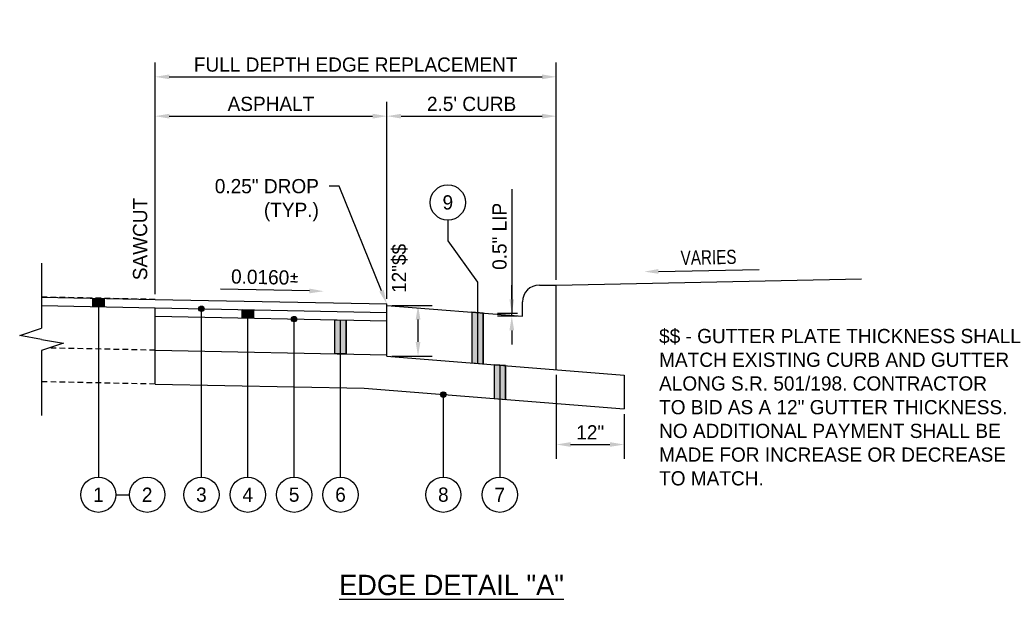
# Model space of a CAD drawing. Header units: feet. Extents: x -305 to -35, y 119 to 303.
# Tile 7 of 12: x -99 to -70, y 119 to 136. Entities that reach past the tile are written whole.
import ezdxf
from ezdxf import colors
from ezdxf.entities.mleader import LeaderData, LeaderLine
from ezdxf.math import Vec2, Vec3

# ---------------------------------------------------------------- set-up
doc = ezdxf.new("R2010")
doc.units = ezdxf.units.FT
doc.header["$MEASUREMENT"] = 0
doc.linetypes.add('OhDOT_USTN3', pattern=[0.22, 0.165, -0.055])
doc.layers.add('PV_X_EOP', color=27, linetype='OhDOT_USTN3')
doc.layers.add('RD_P_Text', color=1, linetype='Continuous')
doc.styles.add('Slanted-Normal', font='font31.shx', dxfattribs={"height": 0.1})
doc.styles.get("Standard").update_dxf_attribs({"font": 'font31.shx'})
doc.dimstyles.new('COEC', dxfattribs={"dimscale": 13.9, "dimtxt": 0.18, "dimasz": 0.18, "dimexe": 0.18, "dimexo": 0.0625, "dimgap": 0.09, "dimtad": 1, "dimzin": 0, "dimdsep": 46, "dimtxsty": 'Standard', "dimcen": 0.09, "dimclrd": 256, "dimclre": 256, "dimclrt": 256, "dimaunit": 1, "dimadec": 4, "dimazin": 0, "dimtfac": 1, "dimtofl": 0, "dimtmove": 0, "dimatfit": 3, "dimfxl": 1, "dimtolj": 1, "dimtzin": 0, "dimlwd": -1, "dimlwe": -1, "dimarcsym": 0})

# ---------------------------------------------------------------- blocks, each defined once
blk = doc.blocks.new('*D1151')
at = {"layer": 'Defpoints', "color": 0, "transparency": 16777216}
for p in [(-82.838, 134.382), (-82.838, 128.235), (-94.678, 127.811)]:
    blk.add_point(p, dxfattribs=at)
at = {"layer": 'RD_P_Text', "transparency": 16777216}
for p, q in [((-94.678, 127.961), (-94.678, 134.802)), ((-82.838, 128.385), (-82.838, 134.802)), ((-94.258, 134.382), (-83.258, 134.382))]:
    blk.add_line(p, q, dxfattribs=at)
for points in [[(-94.258, 134.452), (-94.258, 134.312), (-94.678, 134.382)], [(-83.258, 134.452), (-83.258, 134.312), (-82.838, 134.382)]]:
    blk.add_solid(points, dxfattribs=at)
at = {"layer": 'RD_P_Text', "transparency": 16777216, "insert": (-88.758, 134.742), "char_height": 0.42, "attachment_point": 5}
blk.add_mtext('\\A1;FULL DEPTH EDGE REPLACEMENT', dxfattribs=at)
blk = doc.blocks.new('*D1152')
at = {"layer": 'Defpoints', "color": 0, "transparency": 16777216}
for p in [(-87.838, 133.221), (-94.678, 127.811), (-87.838, 127.675)]:
    blk.add_point(p, dxfattribs=at)
at = {"layer": 'RD_P_Text', "transparency": 16777216}
for p, q in [((-94.678, 127.961), (-94.678, 133.641)), ((-87.838, 127.825), (-87.838, 133.641)), ((-94.258, 133.221), (-88.258, 133.221))]:
    blk.add_line(p, q, dxfattribs=at)
for points in [[(-94.258, 133.291), (-94.258, 133.151), (-94.678, 133.221)], [(-88.258, 133.291), (-88.258, 133.151), (-87.838, 133.221)]]:
    blk.add_solid(points, dxfattribs=at)
at = {"layer": 'RD_P_Text', "transparency": 16777216, "insert": (-91.258, 133.581), "char_height": 0.42, "attachment_point": 5}
blk.add_mtext('\\A1;ASPHALT', dxfattribs=at)
blk = doc.blocks.new('*D1153')
at = {"layer": 'Defpoints', "color": 0, "transparency": 16777216}
for p in [(-82.838, 133.221), (-82.838, 128.235), (-87.838, 127.675)]:
    blk.add_point(p, dxfattribs=at)
at = {"layer": 'RD_P_Text', "transparency": 16777216}
for p, q in [((-87.838, 127.825), (-87.838, 133.641)), ((-82.838, 128.385), (-82.838, 133.641)), ((-87.418, 133.221), (-83.258, 133.221))]:
    blk.add_line(p, q, dxfattribs=at)
for points in [[(-87.418, 133.291), (-87.418, 133.151), (-87.838, 133.221)], [(-83.258, 133.291), (-83.258, 133.151), (-82.838, 133.221)]]:
    blk.add_solid(points, dxfattribs=at)
at = {"layer": 'RD_P_Text', "transparency": 16777216, "insert": (-85.338, 133.581), "char_height": 0.42, "attachment_point": 5}
blk.add_mtext("\\A1;2.5' CURB", dxfattribs=at)
blk = doc.blocks.new('*D1154')
at = {"layer": 'Defpoints', "color": 0, "transparency": 16777216}
for p in [(-87.838, 127.635), (-86.918, 127.635), (-87.838, 126.135)]:
    blk.add_point(p, dxfattribs=at)
at = {"layer": 'RD_P_Text', "transparency": 16777216}
for p, q in [((-87.688, 127.635), (-86.498, 127.635)), ((-86.918, 126.555), (-86.918, 127.215)), ((-87.688, 126.135), (-86.498, 126.135))]:
    blk.add_line(p, q, dxfattribs=at)
for points in [[(-86.988, 127.215), (-86.848, 127.215), (-86.918, 127.635)], [(-86.988, 126.555), (-86.848, 126.555), (-86.918, 126.135)]]:
    blk.add_solid(points, dxfattribs=at)
at = {"layer": 'RD_P_Text', "transparency": 16777216, "insert": (-87.459, 128.726), "char_height": 0.42, "attachment_point": 5, "rotation": 90}
blk.add_mtext('\\A1;12"$$', dxfattribs=at)
blk = doc.blocks.new('*D1155')
at = {"layer": 'Defpoints', "color": 0, "transparency": 16777216}
for p in [(-82.838, 125.735), (-80.838, 124.575), (-80.838, 123.526)]:
    blk.add_point(p, dxfattribs=at)
at = {"layer": 'RD_P_Text', "transparency": 16777216}
for p, q in [((-82.838, 125.585), (-82.838, 123.106)), ((-80.838, 124.425), (-80.838, 123.106)), ((-82.418, 123.526), (-81.258, 123.526))]:
    blk.add_line(p, q, dxfattribs=at)
for points in [[(-82.418, 123.596), (-82.418, 123.456), (-82.838, 123.526)], [(-81.258, 123.596), (-81.258, 123.456), (-80.838, 123.526)]]:
    blk.add_solid(points, dxfattribs=at)
at = {"layer": 'RD_P_Text', "transparency": 16777216, "insert": (-81.838, 123.886), "char_height": 0.42, "attachment_point": 5}
blk.add_mtext('\\A1;12"', dxfattribs=at)
blk = doc.blocks.new('*D1174')
at = {"layer": 'Defpoints', "color": 0, "transparency": 16777216}
for p in [(-84.152, 127.395), (-83.838, 127.395), (-83.838, 127.315)]:
    blk.add_point(p, dxfattribs=at)
at = {"layer": 'RD_P_Text', "transparency": 16777216}
for p, q in [((-84.152, 131.07), (-84.152, 127.395)), ((-84.152, 127.815), (-84.152, 128.235)), ((-83.988, 127.395), (-84.572, 127.395)), ((-83.988, 127.315), (-84.572, 127.315)), ((-84.152, 127.315), (-84.152, 127.395)), ((-84.152, 126.895), (-84.152, 126.475))]:
    blk.add_line(p, q, dxfattribs=at)
for points in [[(-84.222, 127.815), (-84.082, 127.815), (-84.152, 127.395)], [(-84.222, 126.895), (-84.082, 126.895), (-84.152, 127.315)]]:
    blk.add_solid(points, dxfattribs=at)
at = {"layer": 'RD_P_Text', "transparency": 16777216, "insert": (-84.512, 129.672), "char_height": 0.42, "attachment_point": 5, "rotation": 90}
blk.add_mtext('\\A1;0.5" LIP', dxfattribs=at)

msp = doc.modelspace()

# ---------------------------------------------------------------- hatches: boundary and pattern name
at = {"layer": 'RD_P_Text'}
h = msp.add_hatch(color=256, dxfattribs=at)
h.dxf.hatch_style = 1
h.paths.add_polyline_path([(-96.518, 127.848), (-96.184, 127.842), (-96.184, 127.592), (-96.518, 127.598)])
h = msp.add_hatch(color=256, dxfattribs=at)
h.dxf.hatch_style = 1
edge = h.paths.add_edge_path()
edge.add_arc((-93.31, 127.534), 0.08, 0, 360)
h = msp.add_hatch(color=256, dxfattribs=at)
h.dxf.hatch_style = 1
h.paths.add_polyline_path([(-92.108, 127.51), (-91.775, 127.503), (-91.775, 127.253), (-92.108, 127.26)])
h = msp.add_hatch(color=256, dxfattribs=at)
h.dxf.hatch_style = 1
edge = h.paths.add_edge_path()
edge.add_arc((-90.574, 127.229), 0.08, 0, 360)
h = msp.add_hatch(color=256, dxfattribs=at)
h.dxf.hatch_style = 1
h.paths.add_polyline_path([(-85.001, 127.408), (-85.335, 127.434), (-85.335, 125.934), (-85.001, 125.908)])
h = msp.add_hatch(color=256, dxfattribs=at)
h.dxf.hatch_style = 1
h.paths.add_polyline_path([(-89.372, 127.205), (-89.039, 127.199), (-89.039, 126.199), (-89.372, 126.205)])
h = msp.add_hatch(color=256, dxfattribs=at)
h.dxf.hatch_style = 1
h.paths.add_polyline_path([(-84.339, 124.855), (-84.339, 125.855), (-84.672, 125.881), (-84.672, 124.881)])
h = msp.add_hatch(color=256, dxfattribs=at)
h.dxf.hatch_style = 1
edge = h.paths.add_edge_path()
edge.add_arc((-86.172, 125.001), 0.08, 0, 360)

# ---------------------------------------------------------------- linework, layer by layer
at = {"layer": 'PV_X_EOP', "flags": 128}
for points in [[(-94.678, 127.811), (-98.024, 127.878)], [(-94.678, 126.311), (-97.8, 126.374)], [(-94.678, 125.311), (-98.024, 125.378)]]:
    msp.add_lwpolyline(points, dxfattribs=at)
at = {"layer": 'RD_P_Text', "flags": 128}
for points in [[(-86.039, 130.152), (-86.039, 129.538)], [(-86.039, 129.538), (-85.168, 128.322)], [(-98.024, 128.879), (-98.024, 126.957)], [(-82.838, 128.235), (-73.838, 128.42)], [(-85.168, 128.322), (-85.168, 125.921)], [(-83.338, 128.235), (-82.838, 128.235)], [(-82.838, 125.735), (-82.838, 128.235)], [(-98.024, 127.878), (-94.678, 127.811)], [(-96.518, 127.848), (-96.518, 127.598)], [(-96.518, 127.848), (-96.184, 127.842), (-96.184, 127.592), (-96.518, 127.598), (-96.518, 127.848)], [(-96.351, 127.845), (-96.351, 122.563)], [(-96.184, 127.842), (-96.184, 127.592)], [(-98.024, 127.628), (-94.678, 127.561)], [(-94.678, 127.811), (-87.838, 127.675)], [(-94.678, 127.561), (-87.838, 127.425)], [(-87.838, 127.635), (-87.838, 127.675)], [(-87.838, 126.135), (-87.838, 127.635)], [(-87.838, 127.635), (-83.838, 127.315)], [(-83.838, 127.315), (-83.838, 127.735)], [(-94.678, 127.311), (-87.838, 127.175)], [(-92.108, 127.51), (-91.775, 127.503), (-91.775, 127.253), (-92.108, 127.26), (-92.108, 127.51)], [(-85.335, 127.434), (-85.335, 125.934)], [(-85.001, 127.408), (-85.335, 127.434), (-85.335, 125.934), (-85.001, 125.908), (-85.001, 127.408)], [(-85.001, 127.408), (-85.001, 125.908)], [(-89.372, 127.205), (-89.039, 127.199), (-89.039, 126.199), (-89.372, 126.205), (-89.372, 127.205)], [(-98.024, 126.628), (-98.672, 126.742), (-98.024, 126.957)], [(-98.024, 126.628), (-97.377, 126.515), (-98.024, 126.299)], [(-98.024, 126.299), (-98.024, 124.378)], [(-94.678, 126.311), (-87.838, 126.175)], [(-87.838, 126.135), (-80.838, 125.575)], [(-84.672, 125.881), (-84.672, 124.881)], [(-84.339, 124.855), (-84.339, 125.855), (-84.672, 125.881), (-84.672, 124.881), (-84.339, 124.855)], [(-84.506, 125.868), (-84.506, 122.563)], [(-84.339, 125.855), (-84.339, 124.855)], [(-80.838, 125.575), (-80.838, 124.575)], [(-94.678, 125.311), (-88.505, 125.188)], [(-88.505, 125.188), (-80.838, 124.575)], [(-86.172, 125.001), (-86.172, 122.563)], [(-95.831, 122.043), (-95.431, 122.043)]]:
    msp.add_lwpolyline(points, dxfattribs=at)
at = {"layer": 'RD_P_Text', "linetype": 'ByBlock', "lineweight": -2}
for points in [[(-79.824, 128.638), (-76.852, 128.697)], [(-90.122, 128.06), (-92.744, 128.113)]]:
    msp.add_lwpolyline(points, dxfattribs=at)
at = {"layer": 'RD_P_Text', "ltscale": 0.2, "flags": 128}
for points in [[(-94.678, 125.311), (-94.678, 127.561)], [(-93.31, 122.563), (-93.31, 127.534)], [(-92.108, 127.26), (-92.108, 127.51)], [(-91.942, 122.563), (-91.942, 127.507)], [(-91.775, 127.253), (-91.775, 127.503)], [(-90.574, 122.563), (-90.574, 127.229)], [(-89.372, 126.205), (-89.372, 127.205)], [(-89.206, 122.563), (-89.206, 127.202)], [(-89.039, 126.199), (-89.039, 127.199)]]:
    msp.add_lwpolyline(points, dxfattribs=at)
at = {"layer": 'RD_P_Text'}
for centre, radius in [((-86.039, 130.672), 0.52), ((-93.31, 127.534), 0.08), ((-90.574, 127.229), 0.08), ((-86.172, 125.001), 0.08), ((-96.351, 122.043), 0.52), ((-94.911, 122.043), 0.52), ((-93.31, 122.043), 0.52), ((-91.942, 122.043), 0.52), ((-90.574, 122.043), 0.52), ((-89.206, 122.043), 0.52), ((-86.172, 122.043), 0.52), ((-84.506, 122.043), 0.52)]:
    msp.add_circle(centre, radius, dxfattribs=at)
msp.add_arc((-83.338, 127.735), 0.5, 90, 180, dxfattribs=at)
for points in [[(-79.823, 128.568), (-80.244, 128.629), (-79.825, 128.708)], [(-90.123, 127.99), (-89.702, 128.052), (-90.121, 128.13)]]:
    msp.add_solid(points, dxfattribs=at)

# ---------------------------------------------------------------- texts
for s, width, heights, insert, char_height, attachment_point in [('9', 19.10731, [0], (-86.039, 130.672), 0.42, 5), ('$$ - GUTTER PLATE THICKNESS SHALL\\PMATCH EXISTING CURB AND GUTTER\\PALONG S.R. 501/198. CONTRACTOR \\PTO BID AS A 12" GUTTER THICKNESS. \\PNO ADDITIONAL PAYMENT SHALL BE\\PMADE FOR INCREASE OR DECREASE\\PTO MATCH.', 30.69854, [8.746], (-79.806, 126.939), 0.42, 1), ('1', 19.10731, [0], (-96.351, 122.043), 0.42, 5), ('2', 19.10731, [0], (-94.911, 122.043), 0.42, 5), ('3', 19.10731, [0], (-93.31, 122.043), 0.42, 5), ('4', 19.10731, [0], (-91.942, 122.043), 0.42, 5), ('5', 19.10731, [0], (-90.574, 122.043), 0.42, 5), ('6', 19.10731, [0], (-89.206, 122.043), 0.42, 5), ('8', 19.10731, [0], (-86.172, 122.043), 0.42, 5), ('7', 19.10731, [0], (-84.506, 122.043), 0.42, 5), ('\\A1;{\\LEDGE DETAIL "A"}', 38.32972, [0], (-85.931, 119.375), 0.6, 5)]:
    msp.add_mtext_dynamic_manual_height_columns(s, width=width, gutter_width=10, heights=heights, dxfattribs=dict(at, insert=insert, char_height=char_height, attachment_point=attachment_point))
at = {"layer": 'RD_P_Text', "char_height": 0.42, "attachment_point": 5}
for s, insert, rotation in [('SAWCUT', (-95.117, 129.594), 90), ('{\\W0.8;VARIES}', (-78.346, 129.051), 1.1458), ('0.0160{\\fISOCPEUR|b0|i0|c0|p34;%%P}', (-91.433, 128.467), 358.8542)]:
    msp.add_mtext_dynamic_manual_height_columns(s, width=19.10731, gutter_width=10, heights=[0], dxfattribs=dict(at, insert=insert, rotation=rotation))

# ---------------------------------------------------------------- dimensions: what is measured, and where the dimension line sits
at = {"layer": 'RD_P_Text'}
for base, p1, p2, text, picture, middle in [((-82.838, 134.382), (-94.678, 127.811), (-82.838, 128.235), 'FULL DEPTH EDGE REPLACEMENT', '*D1151', (-88.758, 134.742)), ((-82.838, 133.221), (-87.838, 127.675), (-82.838, 128.235), "2.5' CURB", '*D1153', (-85.338, 133.581)), ((-87.838, 133.221), (-94.678, 127.811), (-87.838, 127.675), 'ASPHALT', '*D1152', (-91.258, 133.581)), ((-80.838, 123.526), (-82.838, 125.735), (-80.838, 124.575), '12"', '*D1155', (-81.838, 123.886))]:
    dim = msp.add_linear_dim(base=base, p1=p1, p2=p2, text=text, dimstyle='COEC', override={"dimscale": 3, "dimtxt": 0.14, "dimasz": 0.14, "dimexe": 0.14, "dimexo": 0.05, "dimgap": 0.05, "dimtmove": 1}, dxfattribs=at)
    dim.commit()
    dim.dimension.update_dxf_attribs({"geometry": picture, "text_midpoint": middle})
for base, p1, p2, text, picture, middle in [((-84.152, 127.395), (-83.838, 127.315), (-83.838, 127.395), '0.5" LIP', '*D1174', (-83.808, 129.672)), ((-86.918, 127.635), (-87.838, 126.135), (-87.838, 127.635), '12"$$', '*D1154', (-87.099, 128.726))]:
    dim = msp.add_linear_dim(base=base, p1=p1, p2=p2, angle=90, text=text, dimstyle='COEC', override={"dimscale": 3, "dimtxt": 0.14, "dimasz": 0.14, "dimexe": 0.14, "dimexo": 0.05, "dimgap": 0.05, "dimtmove": 1}, dxfattribs=at)
    dim.commit()
    dim.dimension.update_dxf_attribs({"geometry": picture, "text_midpoint": middle, "dimtype": 160})

# ---------------------------------------------------------------- leaders
ml = msp.add_multileader_mtext('Standard', dxfattribs=at)
ml.set_content('0.25" DROP\\P(TYP.)', color=256, style='Slanted-Normal')
ml.set_leader_properties()
ml.build(insert=Vec2(0, 0))
ml.multileader.update_dxf_attribs({"dogleg_length": 0.1, "arrow_head_size": 0.42, "scale": 3})
ctx = ml.context
ctx.base_point, ctx.scale, ctx.char_height, ctx.arrow_head_size, ctx.landing_gap_size, ctx.plane_origin = Vec3(-93.631, 131.155), 3, 0.42, 0.42, 0.3, Vec3(-94.64, 143.419)
ctx.text_align_type = 2
notes = []
notes.append((ctx, [(1, (1, 1, 0), (-89.244, 131.155), (-1, 0), 0.3, [(0, [(-87.838, 127.675)], 0, [])])]))
ctx.mtext.insert, ctx.mtext.alignment, ctx.mtext.flow_direction = Vec3(-89.844, 131.365), 3, 5
for ctx, leaders in notes:
    for number, flags, end, landing, length, lines in leaders:
        leader = LeaderData()
        leader.index, (leader.has_last_leader_line, leader.has_dogleg_vector, leader.attachment_direction) = number, flags
        leader.last_leader_point, leader.dogleg_vector, leader.dogleg_length = Vec3(end), Vec3(landing), length
        for number, points, colour, breaks in lines:
            line = LeaderLine()
            line.index, line.vertices, line.color, line.breaks = number, Vec3.list(points), colors.encode_raw_color(colour), breaks
            leader.lines.append(line)
        ctx.leaders.append(leader)

doc.saveas('drawing.dxf')
